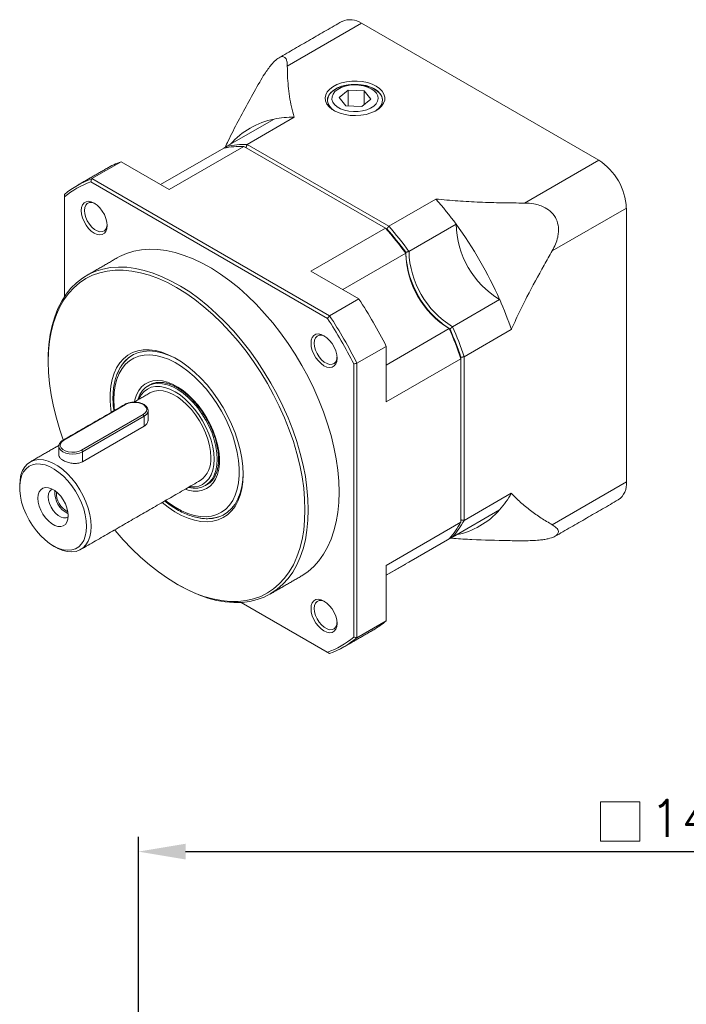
# Model space of a CAD drawing. Header units: inches. Extents: x 91 to 724, y 473 to 783.
# Tile 4 of 5: x 558 to 640, y 663 to 783. Entities that reach past the tile are written whole.
import ezdxf

# ---------------------------------------------------------------- set-up
doc = ezdxf.new("R2010")
doc.units = ezdxf.units.IN
doc.header["$MEASUREMENT"] = 0
doc.layers.add('DIM', color=4, linetype='Continuous', lineweight=15)
doc.styles.get("Standard").update_dxf_attribs({"font": 'romans.shx', "bigfont": 'chineset.shx'})
doc.dimstyles.new('Standard20', dxfattribs={"dimscale": 1.8, "dimtxt": 2.5, "dimasz": 3.2, "dimexe": 1, "dimexo": 1, "dimgap": 1, "dimtad": 1, "dimdec": 1, "dimzin": 0, "dimdsep": 46, "dimtxsty": 'Standard', "dimcen": 0.09, "dimadec": 1, "dimazin": 0, "dimtfac": 1, "dimtdec": 1, "dimtofl": 0, "dimtmove": 0, "dimatfit": 3, "dimfxl": 0, "dimtolj": 1, "dimtzin": 0, "dimarcsym": 0})

# ---------------------------------------------------------------- blocks, each defined once
blk = doc.blocks.new('*D10')
at = {"layer": 'Defpoints', "color": 0}
for p in [(714.76, 681.82), (572.76, 636.11), (714.76, 636.11)]:
    blk.add_point(p, dxfattribs=at)
at = {"layer": 'DIM', "color": 0, "lineweight": -2}
for p, q in [((572.76, 637.91), (572.76, 683.62)), ((714.76, 637.91), (714.76, 683.62)), ((578.52, 681.82), (709, 681.82))]:
    blk.add_line(p, q, dxfattribs=at)
at = {"layer": 'DIM', "color": 0}
for points in [[(578.52, 682.78), (578.52, 680.86), (572.76, 681.82)], [(709, 682.78), (709, 680.86), (714.76, 681.82)]]:
    blk.add_solid(points, dxfattribs=at)
at = {"layer": 'DIM', "color": 0, "insert": (643.76, 685.87), "char_height": 4.5, "attachment_point": 5}
blk.add_mtext('\\A1;142.0', dxfattribs=at)
blk = doc.blocks.new('JTRWGE')
at = {"color": 7, "linetype": 'Continuous', "lineweight": 15}
for p, q in [((1360.25, 850.1), (1351.21, 844.88)), ((1389.16, 833.41), (1360.25, 850.1)), ((1357.53, 841.05), (1358.64, 841.97)), ((1360.58, 841.87), (1358.64, 841.97)), ((1358.64, 840.02), (1358.64, 841.97)), ((1360.58, 841.87), (1361.4, 840.86)), ((1360.58, 840.18), (1360.58, 841.87)), ((1357.53, 841.05), (1358.35, 840.04)), ((1358.35, 840.04), (1360.28, 839.94)), ((1361.4, 840.86), (1360.28, 839.94)), ((1343.85, 835.11), (1349.6, 838.43)), ((1346.32, 835.33), (1352.06, 838.65)), ((1346.32, 835.33), (1363.58, 825.37)), ((1335.77, 830.45), (1343.46, 834.88)), ((1345.92, 835.1), (1336.81, 829.84)), ((1343.85, 835.11), (1343.46, 834.88)), ((1363.18, 825.14), (1345.92, 835.1)), ((1330.96, 833.23), (1327.39, 831.17)), ((1336.81, 829.84), (1330.96, 833.23)), ((1380.12, 828.19), (1389.16, 833.41)), ((1356.1, 814.14), (1327.26, 830.79)), ((1327.39, 831.17), (1356.37, 814.44)), ((1324.06, 828.94), (1324.06, 816.8)), ((1369.32, 828.68), (1363.58, 825.37)), ((1392.53, 827.58), (1383.49, 822.36)), ((1392.53, 794.2), (1392.53, 827.58)), ((1371.78, 825.62), (1366.04, 822.3)), ((1354.08, 819.88), (1363.18, 825.14)), ((1365.65, 822.07), (1357.96, 817.64)), ((1359.93, 816.5), (1354.08, 819.88)), ((1356.37, 814.44), (1359.93, 816.5)), ((1371.35, 813.12), (1377.09, 816.43)), ((1363.26, 808.45), (1370.95, 812.89)), ((1372.77, 809.45), (1378.51, 812.77)), ((1363.26, 810.73), (1359.7, 808.67)), ((1363.26, 803.96), (1363.26, 810.73)), ((1372.37, 809.22), (1363.26, 803.96)), ((1372.37, 789.29), (1372.37, 809.22)), ((1372.77, 809.45), (1372.77, 789.52)), ((1359.3, 775.29), (1359.3, 808.59)), ((1359.7, 808.67), (1359.7, 775.21)), ((1331.51, 803.65), (1323.98, 799.3)), ((1326.12, 798.07), (1333.64, 802.41)), ((1333.76, 802.21), (1326.24, 797.86)), ((1333.76, 801.01), (1333.76, 802.21)), ((1333.76, 801.01), (1326.24, 796.67)), ((1326.24, 796.67), (1326.24, 797.86)), ((1383.49, 788.98), (1392.53, 794.2)), ((1378.51, 792.83), (1372.77, 789.52)), ((1377.09, 790.81), (1371.35, 787.49)), ((1363.26, 784.03), (1372.37, 789.29)), ((1370.95, 787.26), (1363.26, 782.83)), ((1366.04, 784.43), (1371.78, 787.75)), ((1363.26, 782.83), (1365.65, 784.2)), ((1363.26, 777.27), (1363.26, 784.03)), ((1345.59, 779.51), (1356.1, 773.44)), ((1356.37, 773.29), (1345.59, 779.51)), ((1359.7, 775.21), (1363.26, 777.27))]:
    blk.add_line(p, q, dxfattribs=at)
at = {"color": 7, "linetype": 'Continuous', "lineweight": 15, "flags": 128}
for points in [[(1362.04, 842.44), (1362.45, 842.15), (1362.78, 841.82), (1362.99, 841.47), (1363.09, 841.1), (1363.08, 840.72), (1362.95, 840.35), (1362.71, 840), (1362.36, 839.68), (1361.92, 839.4), (1361.4, 839.18), (1360.82, 839), (1360.19, 838.9), (1359.54, 838.85), (1358.89, 838.88), (1358.26, 838.97), (1357.67, 839.13), (1357.13, 839.34), (1356.67, 839.61), (1356.3, 839.92), (1356.03, 840.26), (1355.87, 840.63), (1355.82, 841), (1355.9, 841.38), (1356.08, 841.74), (1356.38, 842.07), (1356.78, 842.37), (1357.26, 842.63), (1357.81, 842.83), (1358.42, 842.97), (1359.06, 843.04), (1359.71, 843.05), (1360.35, 842.99), (1360.97, 842.87), (1361.54, 842.68), (1362.04, 842.44)], [(1358.04, 842.46), (1357.51, 842.28), (1357.04, 842.04), (1356.65, 841.76), (1356.36, 841.45), (1356.18, 841.11), (1356.1, 840.75), (1356.1, 840.7)], [(1361.84, 842.1), (1361.36, 842.33), (1360.82, 842.5), (1360.23, 842.61), (1359.62, 842.66), (1359, 842.65), (1358.39, 842.57), (1357.83, 842.42), (1357.32, 842.22), (1356.88, 841.97), (1356.53, 841.67), (1356.28, 841.34), (1356.13, 840.99), (1356.11, 840.64), (1356.19, 840.28), (1356.39, 839.94), (1356.69, 839.63), (1356.99, 839.41)], [(1358.27, 842.43), (1357.78, 842.26), (1357.36, 842.04), (1357.02, 841.77), (1356.79, 841.47), (1356.66, 841.15), (1356.65, 840.82), (1356.76, 840.5), (1356.97, 840.19), (1357.29, 839.92), (1357.69, 839.69), (1358.17, 839.51), (1358.7, 839.39), (1359.26, 839.33), (1359.83, 839.34), (1360.39, 839.42), (1360.91, 839.56), (1361.36, 839.75), (1361.75, 840), (1362.03, 840.28), (1362.21, 840.6), (1362.28, 840.92), (1362.24, 841.25), (1362.08, 841.57), (1361.81, 841.86), (1361.45, 842.11), (1361, 842.32), (1360.49, 842.47), (1359.94, 842.56), (1359.38, 842.58), (1358.81, 842.54), (1358.27, 842.43)], [(1362.82, 840.7), (1362.78, 841.01), (1362.63, 841.35), (1362.36, 841.68), (1362, 841.97), (1361.56, 842.22), (1361.04, 842.41), (1360.46, 842.55), (1359.86, 842.63), (1359.24, 842.64), (1358.63, 842.58), (1358.04, 842.46)], [(1361.93, 839.41), (1362.05, 839.49), (1362.4, 839.78), (1362.65, 840.11), (1362.79, 840.46), (1362.82, 840.82), (1362.73, 841.17), (1362.54, 841.51), (1362.23, 841.82), (1361.84, 842.1)], [(1329.27, 825.45), (1329.23, 825.06), (1329.11, 824.74), (1328.92, 824.51), (1328.67, 824.36), (1328.37, 824.32), (1328.04, 824.38), (1327.68, 824.53), (1327.33, 824.78), (1327, 825.11), (1326.7, 825.5), (1326.44, 825.94), (1326.26, 826.39), (1326.14, 826.85), (1326.1, 827.28), (1326.14, 827.66), (1326.26, 827.98), (1326.44, 828.22), (1326.7, 828.36), (1327, 828.41), (1327.33, 828.35), (1327.68, 828.19), (1328.04, 827.94), (1328.37, 827.61), (1328.67, 827.22), (1328.92, 826.79), (1329.11, 826.33), (1329.23, 825.88), (1329.27, 825.45)], [(1327.79, 828.13), (1327.71, 828.16), (1327.39, 828.26), (1327.09, 828.25), (1326.84, 828.14), (1326.65, 827.93), (1326.54, 827.64), (1326.5, 827.28), (1326.54, 826.87), (1326.65, 826.44), (1326.84, 826.01), (1327.09, 825.61), (1327.39, 825.26), (1327.71, 824.98), (1328.05, 824.79), (1328.37, 824.7), (1328.67, 824.71), (1328.92, 824.82), (1329.11, 825.02), (1329.23, 825.32), (1329.26, 825.57)], [(1357.52, 792.97), (1357.48, 794.28), (1357.36, 795.63), (1357.17, 797.02), (1356.89, 798.43), (1356.55, 799.86), (1356.12, 801.3), (1355.63, 802.74), (1355.06, 804.18), (1354.43, 805.61), (1353.74, 807.02), (1352.98, 808.41), (1352.17, 809.77), (1351.31, 811.09), (1350.4, 812.36), (1349.44, 813.58), (1348.45, 814.75), (1347.42, 815.85), (1346.36, 816.88), (1345.29, 817.85), (1344.19, 818.73), (1343.08, 819.53), (1341.96, 820.24), (1340.84, 820.86), (1339.73, 821.39), (1338.63, 821.82), (1337.54, 822.16), (1336.47, 822.39), (1335.43, 822.53), (1334.42, 822.56), (1333.44, 822.49), (1332.51, 822.32), (1331.62, 822.05), (1330.78, 821.68), (1330.48, 821.51)], [(1322.08, 809.09), (1322.09, 809.73), (1322.17, 810.97), (1322.33, 812.16), (1322.56, 813.28), (1322.87, 814.34), (1323.26, 815.33), (1323.72, 816.24), (1324.25, 817.07), (1324.85, 817.82), (1325.51, 818.47), (1326.24, 819.04), (1327.02, 819.51), (1327.86, 819.88), (1328.75, 820.15), (1329.68, 820.32), (1330.66, 820.39), (1331.67, 820.36), (1332.71, 820.22), (1333.78, 819.99), (1334.87, 819.65), (1335.97, 819.22), (1337.08, 818.69), (1338.2, 818.07), (1339.32, 817.36), (1340.43, 816.56), (1341.52, 815.67), (1342.6, 814.71), (1343.66, 813.68), (1344.69, 812.58), (1345.68, 811.41), (1346.63, 810.19), (1347.55, 808.91), (1348.41, 807.6), (1349.22, 806.24), (1349.97, 804.85), (1350.67, 803.44), (1351.3, 802.01), (1351.87, 800.57), (1352.36, 799.12), (1352.78, 797.69), (1353.13, 796.26), (1353.41, 794.85), (1353.6, 793.46), (1353.72, 792.11), (1353.76, 790.8)], [(1353.36, 790.8), (1353.32, 792.11), (1353.21, 793.46), (1353.01, 794.84), (1352.73, 796.25), (1352.38, 797.68), (1351.95, 799.12), (1351.45, 800.56), (1350.88, 802), (1350.24, 803.42), (1349.54, 804.83), (1348.78, 806.21), (1347.97, 807.56), (1347.1, 808.88), (1346.18, 810.14), (1345.22, 811.35), (1344.22, 812.51), (1343.19, 813.6), (1342.13, 814.61), (1341.05, 815.56), (1339.95, 816.42), (1338.84, 817.2), (1337.72, 817.89), (1336.61, 818.49), (1335.5, 818.99), (1334.4, 819.4), (1333.32, 819.7), (1332.26, 819.91), (1331.23, 820.01), (1330.23, 820.01), (1329.27, 819.9), (1328.35, 819.7), (1327.48, 819.39), (1326.66, 818.98), (1325.9, 818.48), (1325.2, 817.88), (1324.57, 817.19), (1324, 816.41), (1323.5, 815.54), (1323.07, 814.6), (1322.72, 813.58), (1322.44, 812.49), (1322.24, 811.34), (1322.12, 810.12), (1322.08, 808.86), (1322.12, 807.55), (1322.24, 806.19), (1322.44, 804.81), (1322.72, 803.4), (1323.07, 801.98), (1323.5, 800.54), (1323.91, 799.32)], [(1357.27, 809.28), (1357.23, 808.9), (1357.11, 808.58), (1356.92, 808.34), (1356.67, 808.2), (1356.37, 808.15), (1356.04, 808.21), (1355.68, 808.37), (1355.33, 808.62), (1355, 808.95), (1354.7, 809.34), (1354.44, 809.77), (1354.26, 810.23), (1354.14, 810.68), (1354.1, 811.11), (1354.14, 811.5), (1354.26, 811.82), (1354.44, 812.05), (1354.7, 812.2), (1355, 812.24), (1355.33, 812.19), (1355.68, 812.03), (1356.04, 811.78), (1356.37, 811.45), (1356.67, 811.06), (1356.92, 810.62), (1357.11, 810.17), (1357.23, 809.71), (1357.27, 809.28)], [(1355.79, 811.96), (1355.71, 812), (1355.39, 812.09), (1355.09, 812.08), (1354.84, 811.97), (1354.65, 811.76), (1354.54, 811.47), (1354.5, 811.11), (1354.54, 810.71), (1354.65, 810.28), (1354.84, 809.85), (1355.09, 809.45), (1355.39, 809.1), (1355.71, 808.82), (1356.05, 808.63), (1356.37, 808.53), (1356.67, 808.54), (1356.92, 808.65), (1357.11, 808.86), (1357.23, 809.15), (1357.26, 809.4)], [(1329.75, 802.69), (1329.7, 803.06), (1329.62, 804.04), (1329.62, 804.98), (1329.7, 805.86), (1329.86, 806.68), (1330.1, 807.44), (1330.41, 808.12), (1330.8, 808.71), (1331.25, 809.22), (1331.77, 809.64), (1332.35, 809.96), (1332.98, 810.17), (1333.66, 810.29), (1334.38, 810.3), (1335.14, 810.21), (1335.92, 810.01), (1336.71, 809.71), (1337.52, 809.32), (1338.33, 808.83), (1339.13, 808.25), (1339.92, 807.58), (1340.69, 806.84), (1341.43, 806.03), (1342.13, 805.16), (1342.78, 804.23), (1343.39, 803.27), (1343.94, 802.26), (1344.43, 801.24), (1344.85, 800.2), (1345.2, 799.15), (1345.48, 798.11), (1345.68, 797.09), (1345.8, 796.1), (1345.84, 795.14), (1345.84, 795.14)], [(1337.82, 809.14), (1337.52, 809.31), (1336.72, 809.67), (1335.94, 809.94), (1335.17, 810.11), (1334.43, 810.17), (1333.73, 810.12), (1333.07, 809.97), (1332.46, 809.72), (1331.91, 809.37), (1331.42, 808.92), (1331, 808.38), (1330.64, 807.75), (1330.45, 807.3)], [(1336.36, 791.93), (1336.74, 791.64), (1337.53, 791.12), (1338.31, 790.69), (1339.09, 790.35), (1339.86, 790.12), (1340.6, 789.99), (1341.32, 789.96), (1341.99, 790.04), (1342.62, 790.22), (1343.2, 790.51), (1343.72, 790.89), (1344.17, 791.37), (1344.56, 791.94), (1344.87, 792.59), (1345.11, 793.31), (1345.27, 794.11), (1345.36, 794.97), (1345.36, 795.88), (1345.27, 796.83), (1345.11, 797.81), (1344.87, 798.81), (1344.56, 799.83), (1344.17, 800.84), (1343.72, 801.85), (1343.2, 802.83), (1342.62, 803.78), (1341.99, 804.69), (1341.32, 805.54), (1340.6, 806.34), (1339.86, 807.07), (1339.09, 807.72), (1338.31, 808.29), (1337.53, 808.76), (1336.74, 809.15), (1335.97, 809.43), (1335.21, 809.61), (1334.48, 809.69), (1333.79, 809.66), (1333.14, 809.53), (1332.53, 809.3), (1331.98, 808.97), (1331.49, 808.54), (1331.07, 808.01), (1330.72, 807.4), (1330.44, 806.71), (1330.24, 805.95), (1330.12, 805.12), (1330.08, 804.24), (1330.08, 804.24)], [(1332.6, 803.98), (1332.65, 804.23), (1332.85, 804.82), (1333.12, 805.34), (1333.46, 805.78), (1333.86, 806.12), (1334.32, 806.37), (1334.84, 806.53), (1335.39, 806.58), (1335.99, 806.52), (1336.61, 806.37), (1337.24, 806.12), (1337.88, 805.77), (1338.53, 805.33), (1339.15, 804.81), (1339.76, 804.21), (1340.34, 803.55), (1340.87, 802.83), (1341.36, 802.06), (1341.8, 801.26), (1342.17, 800.44), (1342.47, 799.61), (1342.7, 798.78), (1342.86, 797.97), (1342.94, 797.19), (1342.94, 796.44), (1342.86, 795.75), (1342.7, 795.12), (1342.47, 794.56), (1342.17, 794.08), (1341.8, 793.69), (1341.36, 793.39), (1340.87, 793.19), (1340.34, 793.09), (1339.76, 793.09), (1339.15, 793.2), (1338.76, 793.31)], [(1342.67, 796.97), (1342.63, 797.72), (1342.51, 798.51), (1342.31, 799.32), (1342.04, 800.14), (1341.69, 800.96), (1341.28, 801.75), (1340.81, 802.51), (1340.29, 803.23), (1339.73, 803.9), (1339.13, 804.49), (1338.51, 805.01), (1337.88, 805.45), (1337.25, 805.79), (1336.62, 806.04), (1336.01, 806.18), (1335.43, 806.22), (1334.89, 806.15), (1334.4, 805.98), (1333.95, 805.71), (1333.58, 805.34), (1333.26, 804.88), (1333.03, 804.34), (1332.98, 804.2)], [(1342.28, 796.97), (1342.24, 797.71), (1342.12, 798.48), (1341.92, 799.28), (1341.64, 800.08), (1341.3, 800.88), (1340.89, 801.65), (1340.42, 802.4), (1339.9, 803.09), (1339.34, 803.73), (1338.76, 804.3), (1338.15, 804.8), (1337.53, 805.2), (1336.91, 805.51), (1336.3, 805.72), (1335.71, 805.83), (1335.15, 805.84), (1334.63, 805.74), (1334.17, 805.53), (1333.76, 805.23), (1333.41, 804.83), (1333.14, 804.35), (1333.1, 804.27)], [(1341.88, 797.2), (1341.84, 797.91), (1341.72, 798.65), (1341.52, 799.41), (1341.25, 800.18), (1340.9, 800.94), (1340.5, 801.67), (1340.04, 802.37), (1339.53, 803.02), (1338.98, 803.61), (1338.41, 804.13), (1337.82, 804.56), (1337.23, 804.9), (1336.64, 805.15), (1336.07, 805.29), (1335.52, 805.34), (1335.01, 805.27), (1334.55, 805.11), (1334.45, 805.05)], [(1330.08, 804.24), (1330.12, 803.31), (1330.16, 802.93)], [(1333.64, 802.41), (1333.9, 802.61), (1334.05, 802.84), (1334.08, 803.09), (1333.99, 803.33), (1333.79, 803.55), (1333.48, 803.73), (1333.1, 803.85), (1332.68, 803.9), (1332.25, 803.88), (1331.85, 803.8), (1331.51, 803.65)], [(1323.98, 799.3), (1323.72, 799.1), (1323.57, 798.87), (1323.54, 798.62), (1323.64, 798.38), (1323.84, 798.16), (1324.15, 797.99), (1324.52, 797.87), (1324.94, 797.82), (1325.37, 797.83), (1325.78, 797.92), (1326.12, 798.07)], [(1326.24, 797.86), (1325.89, 797.71), (1325.49, 797.61), (1325.05, 797.58), (1324.62, 797.61), (1324.21, 797.71), (1323.86, 797.86), (1323.6, 798.06), (1323.43, 798.3), (1323.37, 798.55), (1323.37, 798.56)], [(1327.31, 788.79), (1327.27, 789.49), (1327.15, 790.24), (1326.95, 791), (1326.67, 791.77), (1326.33, 792.52), (1325.93, 793.26), (1325.47, 793.96), (1324.96, 794.61), (1324.41, 795.2), (1323.84, 795.71), (1323.25, 796.15), (1322.66, 796.49), (1322.07, 796.74), (1321.49, 796.88), (1320.95, 796.92), (1320.44, 796.86), (1319.98, 796.69), (1319.57, 796.43), (1319.23, 796.06), (1318.96, 795.61), (1318.76, 795.08), (1318.64, 794.48), (1318.6, 793.82), (1318.6, 793.82)], [(1339.14, 793.53), (1339.73, 793.44), (1340.29, 793.46), (1340.81, 793.58), (1341.28, 793.8), (1341.69, 794.12), (1342.04, 794.53), (1342.31, 795.03), (1342.51, 795.61), (1342.63, 796.26), (1342.67, 796.97)], [(1339.26, 793.6), (1339.34, 793.59), (1339.9, 793.59), (1340.42, 793.69), (1340.89, 793.89), (1341.3, 794.2), (1341.64, 794.59), (1341.92, 795.08), (1342.12, 795.64), (1342.24, 796.28), (1342.28, 796.97)], [(1326.75, 788.79), (1326.71, 789.47), (1326.6, 790.18), (1326.4, 790.91), (1326.13, 791.64), (1325.8, 792.36), (1325.41, 793.07), (1324.96, 793.73), (1324.46, 794.34), (1323.94, 794.89), (1323.38, 795.37), (1322.82, 795.77), (1322.25, 796.07), (1321.69, 796.28), (1321.15, 796.39), (1320.64, 796.4), (1320.17, 796.3), (1319.74, 796.11), (1319.38, 795.81), (1319.07, 795.43), (1318.84, 794.96), (1318.69, 794.42), (1318.61, 793.82), (1318.61, 793.16), (1318.69, 792.47), (1318.84, 791.74), (1319.07, 791.01), (1319.38, 790.28), (1319.74, 789.56), (1320.17, 788.88), (1320.64, 788.24), (1321.15, 787.66), (1321.69, 787.14), (1322.25, 786.7), (1322.82, 786.35), (1323.38, 786.09), (1323.94, 785.93), (1324.46, 785.88), (1324.96, 785.92), (1325.41, 786.07), (1325.8, 786.31), (1326.13, 786.65), (1326.4, 787.07), (1326.6, 787.58), (1326.71, 788.15), (1326.75, 788.79)], [(1345.84, 795.14), (1345.8, 794.23), (1345.68, 793.38), (1345.48, 792.59), (1345.2, 791.87), (1344.85, 791.23), (1344.43, 790.68), (1343.94, 790.21), (1343.39, 789.85), (1342.78, 789.58), (1342.13, 789.41), (1341.43, 789.35), (1340.69, 789.39), (1339.92, 789.54), (1339.13, 789.78), (1338.33, 790.13), (1337.52, 790.57), (1336.71, 791.11), (1335.96, 791.7)], [(1340.07, 789.9), (1340.67, 789.78), (1341.41, 789.72), (1342.11, 789.76), (1342.77, 789.91), (1343.38, 790.16), (1343.93, 790.52), (1344.42, 790.97), (1344.85, 791.51), (1345.2, 792.13), (1345.48, 792.84), (1345.68, 793.62), (1345.8, 794.47), (1345.84, 795.26)], [(1324.52, 790.08), (1324.48, 790.54), (1324.36, 791.03), (1324.17, 791.53), (1323.91, 792.01), (1323.6, 792.45), (1323.25, 792.84), (1322.87, 793.15), (1322.48, 793.37), (1322.11, 793.49), (1321.75, 793.52), (1321.44, 793.43), (1321.18, 793.25), (1320.99, 792.98), (1320.87, 792.62), (1320.83, 792.21), (1320.87, 791.74), (1320.99, 791.25), (1321.18, 790.75), (1321.44, 790.27), (1321.75, 789.83), (1322.11, 789.45), (1322.48, 789.14), (1322.87, 788.91), (1323.25, 788.79), (1323.6, 788.77), (1323.91, 788.85), (1324.17, 789.03), (1324.36, 789.3), (1324.48, 789.66), (1324.52, 790.08)], [(1322.56, 793.33), (1322.43, 793.26), (1322.24, 793.05), (1322.12, 792.76), (1322.08, 792.4), (1322.12, 791.99), (1322.24, 791.56), (1322.43, 791.14), (1322.68, 790.74), (1322.98, 790.39), (1323.3, 790.11), (1323.64, 789.91), (1323.96, 789.82), (1324.26, 789.83), (1324.51, 789.94), (1324.52, 789.95)], [(1352.88, 782.71), (1352.98, 782.77), (1353.74, 783.29), (1354.43, 783.9), (1355.06, 784.6), (1355.63, 785.39), (1356.12, 786.26), (1356.55, 787.21), (1356.89, 788.24), (1357.17, 789.33), (1357.36, 790.49), (1357.48, 791.7), (1357.52, 792.97)], [(1330.18, 788.36), (1330.23, 788.3), (1331.23, 787.15), (1332.26, 786.06), (1333.32, 785.04), (1334.4, 784.1), (1335.5, 783.23), (1336.61, 782.46), (1337.72, 781.77), (1338.84, 781.17), (1339.95, 780.66), (1341.05, 780.26), (1342.13, 779.95), (1343.19, 779.75), (1344.22, 779.65), (1345.22, 779.65), (1346.18, 779.75), (1347.1, 779.96), (1347.97, 780.26), (1348.78, 780.67), (1349.54, 781.18), (1350.24, 781.78), (1350.88, 782.47), (1351.45, 783.25), (1351.95, 784.11), (1352.38, 785.06), (1352.73, 786.08), (1353.01, 787.17), (1353.21, 788.32), (1353.32, 789.53), (1353.36, 790.8)], [(1353.76, 790.8), (1353.72, 789.53), (1353.6, 788.32), (1353.41, 787.16), (1353.13, 786.06), (1352.78, 785.04), (1352.36, 784.09), (1351.87, 783.22), (1351.3, 782.43), (1350.67, 781.73), (1349.97, 781.12), (1349.22, 780.6), (1348.41, 780.18), (1347.55, 779.86), (1346.63, 779.64), (1345.68, 779.52), (1344.69, 779.5), (1343.66, 779.58), (1342.6, 779.77), (1341.52, 780.05), (1340.43, 780.44), (1339.32, 780.92), (1338.2, 781.49), (1337.92, 781.65)], [(1322.95, 786.27), (1323.25, 786.11), (1323.84, 785.86), (1324.41, 785.72), (1324.96, 785.68), (1325.47, 785.74), (1325.93, 785.91), (1326.33, 786.18), (1326.67, 786.54), (1326.95, 786.99), (1327.15, 787.52), (1327.27, 788.13), (1327.31, 788.79)], [(1357.27, 776.95), (1357.23, 776.57), (1357.11, 776.25), (1356.92, 776.01), (1356.67, 775.86), (1356.37, 775.82), (1356.04, 775.88), (1355.68, 776.04), (1355.33, 776.29), (1355, 776.61), (1354.7, 777.01), (1354.44, 777.44), (1354.26, 777.9), (1354.14, 778.35), (1354.1, 778.78), (1354.14, 779.16), (1354.26, 779.48), (1354.44, 779.72), (1354.7, 779.87), (1355, 779.91), (1355.33, 779.85), (1355.68, 779.69), (1356.04, 779.44), (1356.37, 779.12), (1356.67, 778.72), (1356.92, 778.29), (1357.11, 777.83), (1357.23, 777.38), (1357.27, 776.95)], [(1355.79, 779.63), (1355.71, 779.66), (1355.39, 779.76), (1355.09, 779.75), (1354.84, 779.64), (1354.65, 779.43), (1354.54, 779.14), (1354.5, 778.78), (1354.54, 778.37), (1354.65, 777.94), (1354.84, 777.52), (1355.09, 777.12), (1355.39, 776.77), (1355.71, 776.49), (1356.05, 776.29), (1356.37, 776.2), (1356.67, 776.21), (1356.92, 776.32), (1357.11, 776.53), (1357.23, 776.82), (1357.26, 777.07)]]:
    blk.add_lwpolyline(points, dxfattribs=at)
at = {"color": 7, "linetype": 'Continuous', "lineweight": 15}
for centre, radius, start, end in [((1358.86, 848.11), 2.43, 54.8749, 113.8146), ((1351.46, 829.08), 9.53, 101.2622, 138.7486), ((1351.82, 827.35), 11.3, 88.7662, 101.3355), ((1346.07, 824.03), 11.3, 88.7662, 101.3355), ((1345.68, 823.8), 11.3, 88.7662, 101.3355), ((1334.67, 822.95), 10.93, 109.8547, 119.9764), ((1385.27, 827.28), 7.26, 2.3869, 57.6131), ((1331.09, 820.92), 10.89, 109.8426, 130.1682), ((1330.98, 820.65), 10.8, 110.1462, 129.8646), ((1335.35, 798.83), 45.22, 36.3263, 41.3093), ((1382.83, 825.87), 11.05, 181.3111, 238.6889), ((1332.99, 797.09), 48.15, 23.6765, 36.3235), ((1329.21, 795.29), 45.22, 36.3263, 41.3093), ((1329.69, 795.57), 44.74, 36.5151, 41.2304), ((1329.69, 795.57), 44.74, 36.5151, 41.2304), ((1329.61, 795.51), 45.22, 36.3263, 41.3093), ((1376.69, 822.33), 11.05, 181.3111, 238.6889), ((1377.26, 822.66), 11.63, 183.2057, 236.7889), ((1377.26, 822.66), 11.63, 183.2056, 236.789), ((1377.09, 822.56), 11.05, 181.3111, 238.6889), ((1313.07, 785.59), 56.14, 26.6001, 33.3999), ((1335.67, 798.27), 45.23, 18.6911, 23.6738), ((1309.58, 783.58), 55.66, 26.7024, 33.2976), ((1309.5, 783.54), 56.14, 26.6001, 33.3999), ((1329.53, 794.73), 45.23, 18.6911, 23.6738), ((1330.01, 795), 44.74, 18.77, 23.485), ((1330.01, 795), 44.74, 18.77, 23.485), ((1329.93, 794.96), 45.23, 18.6911, 23.6738), ((1334.37, 806.32), 3.9, 120.2254, 140.7161), ((1331.46, 803.58), 0.0845, 54.3829, 114.3066), ((1333.41, 802.98), 0.846, 294.3664, 353.7319), ((1333.51, 802.19), 0.258, 2.6055, 57.3945), ((1323.93, 799.23), 0.0845, 54.3842, 114.2913), ((1325.98, 797.85), 0.258, 2.6055, 57.3945), ((1338.8, 796.89), 3.09, 305.6209, 5.6912), ((1390.21, 793.94), 2.34, 304.8624, 6.4498), ((1325.68, 792.87), 2.79, 174.7822, 245.2124), ((1325.5, 792.77), 2.42, 175.2123, 244.7823), ((1368.6, 798.27), 11.3, 318.6743, 331.2418), ((1369.92, 797.09), 9.53, 281.2622, 318.7486), ((1341.68, 793.63), 3.86, 279.8146, 299.8796), ((1362.46, 794.73), 11.3, 318.6743, 331.2418), ((1362.86, 794.96), 11.3, 318.6743, 331.2418), ((1356.24, 785.58), 10.88, 299.9948, 310.1794), ((1352.38, 783.58), 10.8, 290.1462, 309.8646), ((1352.67, 783.53), 10.89, 289.8426, 310.1682)]:
    blk.add_arc(centre, radius, start, end, dxfattribs=at)
for points, degree in [([(1357.87, 850.33), (1350.18, 845.89)], 1), ([(1346.32, 835.33), (1346.17, 834.96)], 1), ([(1343.85, 835.11), (1343.85, 834.95)], 1), ([(1329.21, 832.41), (1325.64, 830.36)], 1), ([(1327.39, 831.17), (1327.35, 831.04), (1327.31, 830.91), (1327.26, 830.79)], 3), ([(1324.06, 828.94), (1324.06, 829.04), (1324.06, 829.14), (1324.06, 829.25)], 3), ([(1363.18, 825.14), (1363.23, 825.11), (1363.28, 825.08), (1363.34, 825.05)], 3), ([(1363.58, 825.37), (1363.34, 825.05)], 1), ([(1365.65, 822.18), (1366.04, 822.3)], 1), ([(1365.65, 822.18), (1365.65, 822.15), (1365.65, 822.11), (1365.65, 822.07)], 3), ([(1330.48, 821.51), (1326.72, 819.34)], 1), ([(1356.1, 814.14), (1356.19, 814.24), (1356.28, 814.34), (1356.37, 814.44)], 3), ([(1371.04, 812.83), (1371.01, 812.85), (1370.98, 812.87), (1370.95, 812.89)], 3), ([(1371.04, 812.83), (1371.35, 813.12)], 1), ([(1322.08, 809.09), (1322.08, 808.86)], 1), ([(1372.37, 809.4), (1372.77, 809.45)], 1), ([(1372.37, 809.4), (1372.37, 809.34), (1372.37, 809.28), (1372.37, 809.22)], 3), ([(1359.3, 808.59), (1359.44, 808.62), (1359.57, 808.65), (1359.7, 808.67)], 3), ([(1334.5, 806.05), (1334.22, 805.89)], 1), ([(1334.45, 805.05), (1332.5, 803.92)], 1), ([(1331.42, 803.65), (1323.9, 799.31)], 1), ([(1334.26, 801.67), (1334.26, 802.89)], 1), ([(1323.39, 798.67), (1319.87, 796.64)], 1), ([(1323.37, 798.55), (1323.37, 797.45)], 1), ([(1326.03, 785.97), (1340.61, 794.38)], 1), ([(1318.6, 793.82), (1318.6, 793.5)], 1), ([(1341.22, 793.77), (1341.5, 793.93)], 1), ([(1383.84, 787.58), (1391.54, 792.02)], 1), ([(1372.37, 789.57), (1372.77, 789.52)], 1), ([(1371.18, 787.59), (1371.35, 787.49)], 1), ([(1322.68, 786.43), (1322.95, 786.27)], 1), ([(1349.12, 780.54), (1352.88, 782.71)], 1), ([(1337.72, 781.77), (1337.92, 781.65)], 1), ([(1358.12, 774.1), (1361.68, 776.16)], 1), ([(1359.3, 775.29), (1359.44, 775.26), (1359.57, 775.24), (1359.7, 775.21)], 3), ([(1356.1, 773.44), (1356.19, 773.39), (1356.28, 773.34), (1356.37, 773.29)], 3)]:
    blk.add_open_spline(points, degree=degree, dxfattribs=at)
for points, knots in [([(1351.21, 844.88), (1351.21, 845.05), (1351.19, 845.38), (1351.09, 845.73), (1350.93, 845.94), (1350.71, 846.07), (1350.35, 846.02), (1349.82, 845.66), (1349.3, 845.11), (1348.84, 844.51), (1348.36, 843.81), (1348.04, 843.27), (1347.85, 842.94)], [0, 0, 0, 0, 0.105422, 0.210649, 0.281192, 0.351641, 0.468519, 0.585735, 0.697076, 0.781859, 0.866791, 1, 1, 1, 1]), ([(1351.21, 844.88), (1351.22, 844.5), (1351.24, 843.26), (1351.39, 841.6), (1351.69, 839.91), (1351.94, 839.07), (1352.06, 838.65)], [0, 0, 0, 0, 0.184064, 0.590883, 0.795456, 1, 1, 1, 1]), ([(1343.64, 834.99), (1343.76, 835.25), (1344.26, 836.32), (1345.22, 838.18), (1346.5, 840.57), (1347.4, 842.15), (1347.85, 842.94)], [0, 0, 0, 0, 0.095924, 0.395518, 0.697746, 1, 1, 1, 1]), ([(1369.32, 828.68), (1370.21, 828.6), (1371.99, 828.43), (1374.68, 828.29), (1377.4, 828.21), (1379.21, 828.2), (1380.12, 828.19)], [0, 0, 0, 0, 0.248857, 0.497772, 0.748875, 1, 1, 1, 1]), ([(1383.49, 822.36), (1383.63, 822.63), (1383.91, 823.17), (1384.16, 823.94), (1384.27, 824.64), (1384.26, 825.39), (1384.05, 826.25), (1383.47, 827.08), (1382.73, 827.62), (1381.98, 827.93), (1381.13, 828.15), (1380.5, 828.18), (1380.12, 828.19)], [0, 0, 0, 0, 0.105422, 0.210649, 0.281192, 0.351641, 0.468519, 0.585735, 0.697076, 0.781859, 0.866791, 1, 1, 1, 1]), ([(1383.49, 822.36), (1383.16, 821.79), (1382.1, 819.93), (1380.74, 817.4), (1379.42, 814.77), (1378.81, 813.43), (1378.51, 812.77)], [0, 0, 0, 0, 0.184064, 0.590883, 0.795456, 1, 1, 1, 1]), ([(1331.28, 808.72), (1331.2, 808.62), (1330.98, 808.36), (1330.69, 807.85), (1330.4, 807.19), (1330.18, 806.47), (1330.04, 805.68), (1329.98, 804.98), (1329.96, 804.39), (1329.98, 803.79), (1330.01, 803.28), (1330.07, 802.92), (1330.07, 802.88)], [0, 0, 0, 0, 0.071714, 0.198731, 0.326783, 0.45579, 0.585508, 0.715659, 0.781548, 0.850386, 0.980769, 1, 1, 1, 1]), ([(1334.5, 806.05), (1334.63, 806.11), (1334.89, 806.25), (1335.35, 806.34), (1335.85, 806.35), (1336.38, 806.27), (1336.94, 806.11), (1337.51, 805.86), (1338.09, 805.52), (1338.67, 805.11), (1339.25, 804.62), (1339.8, 804.06), (1340.33, 803.45), (1340.83, 802.78), (1341.28, 802.08), (1341.68, 801.34), (1342.04, 800.58), (1342.33, 799.82), (1342.56, 799.06), (1342.72, 798.31), (1342.82, 797.58), (1342.85, 796.9), (1342.81, 796.26), (1342.7, 795.68), (1342.53, 795.16), (1342.31, 794.71), (1342.02, 794.33), (1341.75, 794.07), (1341.55, 793.97), (1341.48, 793.93)], [0, 0, 0, 0, 0.037134, 0.076966, 0.116031, 0.154273, 0.191986, 0.229447, 0.266829, 0.304208, 0.341624, 0.379095, 0.416618, 0.454183, 0.491776, 0.52938, 0.566978, 0.60455, 0.642078, 0.679547, 0.716943, 0.754259, 0.791503, 0.828709, 0.865934, 0.903315, 0.941091, 0.979576, 1, 1, 1, 1]), ([(1332.82, 803.92), (1332.77, 803.92), (1332.58, 803.94), (1332.25, 803.92), (1331.86, 803.85), (1331.59, 803.75), (1331.45, 803.67), (1331.42, 803.65)], [0, 0, 0, 0, 0.1005409, 0.372225, 0.6445372, 0.9183566, 1, 1, 1, 1]), ([(1334.24, 802.88), (1334.25, 802.91), (1334.26, 803.02), (1334.19, 803.22), (1334.03, 803.44), (1333.78, 803.64), (1333.46, 803.79), (1333.13, 803.89), (1332.9, 803.91), (1332.82, 803.92)], [0, 0, 0, 0, 0.047408, 0.209064, 0.370708, 0.539243, 0.713685, 0.889473, 1, 1, 1, 1]), ([(1334.25, 801.79), (1334.24, 801.68), (1334.21, 801.43), (1334, 801.16), (1333.82, 801.04), (1333.76, 801.01)], [0, 0, 0, 0, 0.387253, 0.820829, 1, 1, 1, 1]), ([(1323.9, 799.31), (1323.85, 799.28), (1323.7, 799.18), (1323.52, 799), (1323.39, 798.77), (1323.39, 798.62), (1323.38, 798.56)], [0, 0, 0, 0, 0.170321, 0.49448, 0.780477, 1, 1, 1, 1]), ([(1326.24, 796.67), (1326.1, 796.6), (1325.81, 796.47), (1325.26, 796.44), (1324.7, 796.52), (1324.16, 796.69), (1323.73, 796.92), (1323.46, 797.17), (1323.35, 797.35), (1323.38, 797.44), (1323.38, 797.45)], [0, 0, 0, 0, 0.139534, 0.27894, 0.421649, 0.566708, 0.708273, 0.846135, 0.98545, 1, 1, 1, 1]), ([(1378.51, 792.83), (1378.88, 792.45), (1379.62, 791.69), (1380.85, 790.7), (1382.14, 789.79), (1383.04, 789.25), (1383.49, 788.98)], [0, 0, 0, 0, 0.248857, 0.497772, 0.748875, 1, 1, 1, 1]), ([(1336.28, 791.88), (1336.33, 791.84), (1336.63, 791.58), (1337.19, 791.19), (1337.95, 790.72), (1338.72, 790.34), (1339.48, 790.05), (1340.23, 789.84), (1340.96, 789.73), (1341.64, 789.71), (1342.06, 789.78), (1342.25, 789.81)], [0, 0, 0, 0, 0.026753, 0.150523, 0.274422, 0.398435, 0.522502, 0.646468, 0.770124, 0.893182, 1, 1, 1, 1]), ([(1380.12, 787.04), (1380.42, 787.04), (1381.03, 787.05), (1381.82, 787.1), (1382.48, 787.18), (1383.13, 787.3), (1383.77, 787.5), (1384.2, 787.81), (1384.29, 788.12), (1384.19, 788.39), (1383.95, 788.68), (1383.66, 788.87), (1383.49, 788.98)], [0, 0, 0, 0, 0.105422, 0.210649, 0.281192, 0.351641, 0.468519, 0.585735, 0.697076, 0.781859, 0.866791, 1, 1, 1, 1]), ([(1380.12, 787.04), (1379.46, 787.04), (1377.32, 787.05), (1374.45, 787.15), (1372.11, 787.27), (1371.25, 787.35), (1371.13, 787.36)], [0, 0, 0, 0, 0.221347, 0.710571, 0.956581, 1, 1, 1, 1])]:
    blk.add_open_spline(points, degree=3, knots=knots, dxfattribs=at)

msp = doc.modelspace()

# ---------------------------------------------------------------- linework, layer by layer
at = {"layer": 'DIM'}
for p, q in [((629.08, 687.89), (633.88, 687.89)), ((629.08, 687.89), (629.08, 683.09)), ((633.88, 687.89), (633.88, 683.09)), ((629.08, 683.09), (633.88, 683.09))]:
    msp.add_line(p, q, dxfattribs=at)

# ---------------------------------------------------------------- block references
at = {"color": 3}
msp.add_blockref('JTRWGE', (-760.3, -67.33), dxfattribs=at)

# ---------------------------------------------------------------- dimensions: what is measured, and where the dimension line sits
at = {"layer": 'DIM'}
dim = msp.add_linear_dim(base=(714.76, 681.82), p1=(572.76, 636.11), p2=(714.76, 636.11), dimstyle='Standard20', dxfattribs=at)
dim.commit()
dim.dimension.update_dxf_attribs({"geometry": '*D10', "text_midpoint": (643.76, 685.87)})

doc.saveas('drawing.dxf')
